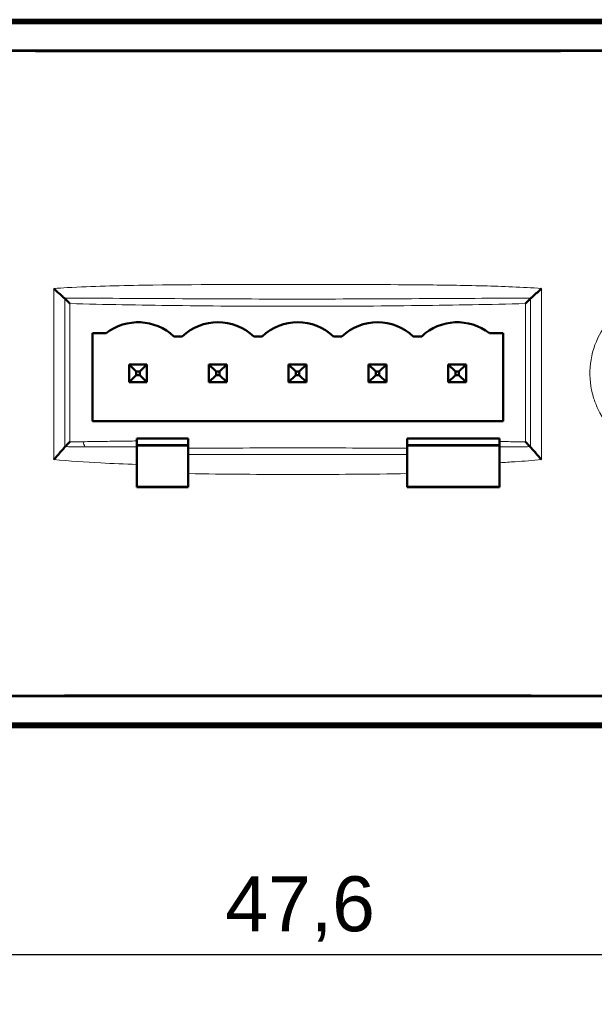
# Model space of a CAD drawing. Header units: millimetres. Extents: x 0 to 420, y 0 to 297.
# Tile 4 of 13: x 109 to 146, y 89 to 152. Entities that reach past the tile are written whole.
import ezdxf

# ---------------------------------------------------------------- set-up
doc = ezdxf.new("R2010")
doc.units = ezdxf.units.MM
for name, color, linetype, lineweight in [('Arêtes tangentes visibles(celduc)', 7, 'Continuous', 18), ('Arêtes visibles(celduc)', 7, 'Continuous', 50), ('Cotes(celduc)', 7, 'Continuous', 25)]:
    doc.layers.add(name, color=color, linetype=linetype, lineweight=lineweight)
doc.styles.add('Courant-CELDUC', font='arial.ttf')
doc.dimstyles.new('Celduc', dxfattribs={"dimtxt": 3.5, "dimasz": 2.5, "dimexe": 3.175, "dimexo": 0, "dimgap": 0.762, "dimtad": 1, "dimrnd": 1e-08, "dimtxsty": 'Courant-CELDUC', "dimcen": 0.09, "dimdle": 10, "dimclrd": 7, "dimclre": 7, "dimclrt": 7, "dimazin": 2, "dimtfac": 0.714286, "dimtdec": 3, "dimtmove": 0, "dimatfit": 3, "dimfxl": 1, "dimtolj": 1, "dimlwd": 25, "dimlwe": 25, "dimarcsym": 0})

# ---------------------------------------------------------------- blocks, each defined once
blk = doc.blocks.new('*D4')
at = {"layer": 'Cotes(celduc)', "color": 7, "linetype": 'Continuous', "lineweight": 25, "transparency": 16777216}
for p, q in [((102.867, 124.65), (102.867, 89.358)), ((150.467, 124.65), (150.467, 89.358)), ((105.367, 92.533), (147.967, 92.533))]:
    blk.add_line(p, q, dxfattribs=at)
at = {"layer": 'Cotes(celduc)', "color": 7, "linetype": 'Continuous', "transparency": 16777216}
for points in [[(105.367, 92.95), (105.367, 92.116), (102.867, 92.533)], [(147.967, 92.95), (147.967, 92.116), (150.467, 92.533)]]:
    blk.add_solid(points, dxfattribs=at)
at = {"layer": 'Defpoints', "color": 0, "linetype": 'Continuous', "transparency": 16777216}
for p in [(102.867, 124.65), (150.467, 124.65), (150.467, 92.533)]:
    blk.add_point(p, dxfattribs=at)
at = {"layer": 'Cotes(celduc)', "color": 7, "linetype": 'Continuous', "lineweight": 25, "transparency": 16777216, "insert": (122.052, 97.502), "char_height": 3.5, "attachment_point": 1, "style": 'Courant-CELDUC'}
blk.add_mtext('\\A1;47,6', dxfattribs=at)

msp = doc.modelspace()

# ---------------------------------------------------------------- linework, layer by layer
at = {"layer": 'Arêtes tangentes visibles(celduc)'}
for p, q in [((111.13, 134.898), (111.13, 124.013)), ((142.174, 124.01), (142.174, 134.9)), ((111.834, 134.255), (111.834, 124.815)), ((141.468, 124.814), (141.468, 134.256)), ((112.147, 125.136), (112.147, 133.934)), ((141.153, 133.934), (141.153, 125.136)), ((123.813, 107.177), (123.813, 107.185)), ((123.832, 107.135), (123.832, 107.143)), ((123.842, 107.162), (123.842, 107.17)), ((125.001, 107.177), (125.001, 107.185)), ((128.258, 107.162), (128.258, 107.17)), ((129.388, 107.162), (129.388, 107.17)), ((138.812, 107.114), (138.812, 107.118)), ((140.272, 107.201), (140.272, 107.202)), ((140.688, 107.158), (140.688, 107.189)), ((140.698, 107.203), (140.698, 107.206)), ((140.987, 107.155), (140.987, 107.159)), ((143.31, 107.203), (143.31, 107.206)), ((143.736, 107.201), (143.736, 107.202)), ((117.732, 107.113), (117.732, 107.117)), ((117.874, 107.094), (117.874, 107.098)), ((118.784, 107.096), (118.784, 107.116)), ((130.968, 107.113), (130.968, 107.117)), ((138.348, 107.112), (138.348, 107.118)), ((138.711, 107.093), (138.711, 107.098)), ((139.211, 107.094), (139.211, 107.099)), ((139.224, 107.112), (139.224, 107.117))]:
    msp.add_line(p, q, dxfattribs=at)
for points, knots in [([(142.174, 134.9), (140.943, 134.986), (139.709, 135.032), (137.163, 135.1), (135.85, 135.118), (131.909, 135.154), (129.278, 135.153), (126.651, 135.153), (123.403, 135.153), (120.071, 135.158), (115.19, 135.08), (113.585, 135.04), (111.702, 134.936), (111.416, 134.918), (111.13, 134.898)], [-1.545854, -1.545854, -1.545854, -1.545854, -1.176385, -1.176385, -0.784257, -0.784257, 0, 0, 0, 0.969486, 0.969486, 1.454229, 1.454229, 1.54116, 1.54116, 1.54116, 1.54116]), ([(155.565, 129.5), (155.565, 130.276), (155.386, 131.053), (155.05, 131.751), (154.714, 132.449), (154.22, 133.067), (153.617, 133.548), (153.015, 134.028), (152.304, 134.371), (151.555, 134.542), (150.806, 134.714), (150.018, 134.713), (149.267, 134.545), (148.892, 134.46), (148.526, 134.333), (148.178, 134.166), (147.136, 133.665), (146.266, 132.798), (145.761, 131.752), (145.201, 130.589), (145.092, 129.204), (145.477, 127.969), (145.515, 127.846), (145.559, 127.724), (145.606, 127.603), (145.653, 127.483), (145.704, 127.364), (145.76, 127.247), (146.428, 125.847), (147.77, 124.792), (149.267, 124.453), (150.764, 124.114), (152.415, 124.491), (153.62, 125.449), (154.223, 125.927), (154.715, 126.551), (155.05, 127.25), (155.386, 127.949), (155.565, 128.724), (155.565, 129.5)], [0, 0, 0, 0, 0.071405, 0.071405, 0.071405, 0.142834, 0.142834, 0.142834, 0.214263, 0.214263, 0.214263, 0.285691, 0.285691, 0.285691, 0.321405, 0.321405, 0.321405, 0.428548, 0.428548, 0.428548, 0.547596, 0.547596, 0.547596, 0.559501, 0.559501, 0.559501, 0.571405, 0.571405, 0.571405, 0.714263, 0.714263, 0.714263, 0.85712, 0.85712, 0.85712, 0.928548, 0.928548, 0.928548, 1, 1, 1, 1]), ([(141.488, 134.275), (139.119, 134.282), (136.75, 134.266), (131.803, 134.239), (129.225, 134.227), (126.647, 134.227), (124.045, 134.227), (121.443, 134.239), (116.498, 134.266), (114.156, 134.282), (111.814, 134.275)], [0.062545, 0.062545, 0.062545, 0.062545, 0.773624, 0.773624, 1.54758, 1.54758, 1.54758, 2.328873, 2.328873, 3.031882, 3.031882, 3.031882, 3.031882]), ([(112.147, 133.934), (114.376, 133.881), (116.605, 133.843), (121.438, 133.782), (124.043, 133.764), (126.647, 133.764), (129.227, 133.764), (131.807, 133.782), (136.642, 133.842), (138.898, 133.88), (141.153, 133.934)], [-2.997693, -2.997693, -2.997693, -2.997693, -2.328873, -2.328873, -1.54758, -1.54758, -1.54758, -0.773624, -0.773624, -0.096822, -0.096822, -0.096822, -0.096822]), ([(111.854, 124.837), (112.125, 124.835), (112.396, 124.833), (112.814, 124.832), (112.961, 124.831), (113.108, 124.83)], [0.0625477, 0.0625477, 0.0625477, 0.0625477, 0.1438265, 0.1438265, 0.1880489, 0.1880489, 0.1880489, 0.1880489]), ([(112.99, 125.15), (112.88, 125.149), (112.771, 125.147), (112.49, 125.142), (112.318, 125.139), (112.147, 125.136)], [-0.17671699, -0.17671699, -0.17671699, -0.17671699, -0.14382654, -0.14382654, -0.09244727, -0.09244727, -0.09244727, -0.09244727]), ([(116.41, 125.199), (116.035, 125.194), (115.661, 125.19), (114.891, 125.18), (114.495, 125.174), (114.099, 125.168), (113.729, 125.163), (113.36, 125.157), (112.99, 125.15)], [-0.5187375, -0.5187375, -0.5187375, -0.5187375, -0.4064645, -0.4064645, -0.2876531, -0.2876531, -0.2876531, -0.176717, -0.176717, -0.176717, -0.176717]), ([(113.108, 124.83), (113.091, 124.875), (113.072, 124.926), (113.032, 125.035), (113.011, 125.093), (112.99, 125.15)], [-0.0368486, -0.0368486, -0.0368486, -0.0368486, -0.01843242, -0.01843242, 0, 0, 0, 0]), ([(113.108, 124.83), (113.44, 124.829), (113.772, 124.828), (114.104, 124.828), (114.5, 124.827), (114.896, 124.826), (115.665, 124.826), (116.038, 124.826), (116.411, 124.826)], [0.1880489, 0.1880489, 0.1880489, 0.1880489, 0.2876531, 0.2876531, 0.2876531, 0.4064645, 0.4064645, 0.5184472, 0.5184472, 0.5184472, 0.5184472]), ([(133.62, 124.731), (132.461, 124.74), (131.302, 124.746), (128.981, 124.755), (127.818, 124.758), (126.655, 124.758), (125.493, 124.758), (124.33, 124.755), (122.009, 124.746), (120.85, 124.74), (119.692, 124.73)], [-1.394067, -1.394067, -1.394067, -1.394067, -1.046477, -1.046477, -0.697635, -0.697635, -0.697635, -0.348818, -0.348818, -0.001256, -0.001256, -0.001256, -0.001256]), ([(139.501, 124.828), (139.647, 124.829), (139.793, 124.829), (140.114, 124.83), (140.288, 124.831), (140.462, 124.831), (140.684, 124.832), (140.906, 124.833), (141.234, 124.835), (141.341, 124.836), (141.447, 124.836)], [0.0084262, 0.0084262, 0.0084262, 0.0084262, 0.0523219, 0.0523219, 0.1046438, 0.1046438, 0.1046438, 0.171237, 0.171237, 0.2031903, 0.2031903, 0.2031903, 0.2031903]), ([(141.153, 125.136), (141.147, 125.136), (141.14, 125.136), (140.912, 125.141), (140.69, 125.145), (140.468, 125.148), (140.293, 125.151), (140.119, 125.154), (139.797, 125.159), (139.649, 125.162), (139.502, 125.164)], [-0.1732093, -0.1732093, -0.1732093, -0.1732093, -0.171237, -0.171237, -0.1046438, -0.1046438, -0.1046438, -0.0523219, -0.0523219, -0.008023, -0.008023, -0.008023, -0.008023]), ([(119.69, 124.329), (120.85, 124.33), (122.009, 124.332), (124.331, 124.334), (125.493, 124.335), (126.655, 124.335), (127.818, 124.335), (128.98, 124.334), (131.302, 124.332), (132.462, 124.33), (133.621, 124.329)], [0.000766, 0.000766, 0.000766, 0.000766, 0.348818, 0.348818, 0.697635, 0.697635, 0.697635, 1.046477, 1.046477, 1.394557, 1.394557, 1.394557, 1.394557]), ([(111.13, 124.013), (112.123, 123.915), (113.121, 123.853), (114.119, 123.801), (114.883, 123.762), (115.648, 123.73), (116.415, 123.705)], [-0.2980796, -0.2980796, -0.2980796, -0.2980796, 0, 0, 0, 0.2282586, 0.2282586, 0.2282586, 0.2282586]), ([(139.497, 123.816), (139.832, 123.835), (140.166, 123.855), (140.5, 123.877), (141.055, 123.914), (141.615, 123.957), (142.174, 124.01)], [-0.0999009, -0.0999009, -0.0999009, -0.0999009, 0, 0, 0, 0.1660912, 0.1660912, 0.1660912, 0.1660912]), ([(119.685, 123.122), (122.007, 123.081), (124.333, 123.067), (126.656, 123.066), (128.976, 123.066), (131.304, 123.081), (133.627, 123.122)], [-0.691449, -0.691449, -0.691449, -0.691449, 0, 0, 0, 0.690907, 0.690907, 0.690907, 0.690907])]:
    msp.add_open_spline(points, degree=3, knots=knots, dxfattribs=at)
at = {"layer": 'Arêtes visibles(celduc)'}
for p, q in [((76.766, 152), (176.567, 152)), ((176.361, 151.911), (76.973, 151.911)), ((83.991, 151.771), (169.343, 151.771)), ((97.021, 150.034), (156.312, 150.034)), ((113.585, 126.465), (113.585, 132.05)), ((113.585, 132.05), (114.458, 132.05)), ((118.773, 131.85), (119.304, 131.85)), ((123.853, 131.85), (124.384, 131.85)), ((128.933, 131.85), (129.464, 131.85)), ((134.013, 131.85), (134.544, 131.85)), ((138.859, 132.05), (139.733, 132.05)), ((139.733, 132.05), (139.733, 126.465)), ((115.917, 130.07), (115.917, 128.93)), ((117.057, 130.07), (115.917, 130.07)), ((115.917, 130.07), (116.377, 129.609)), ((116.596, 129.609), (117.057, 130.07)), ((117.057, 128.93), (117.057, 130.07)), ((120.997, 130.07), (120.997, 128.93)), ((122.137, 130.07), (120.997, 130.07)), ((120.997, 130.07), (121.457, 129.609)), ((121.676, 129.609), (122.137, 130.07)), ((122.137, 128.93), (122.137, 130.07)), ((126.077, 130.07), (126.077, 128.93)), ((127.217, 130.07), (126.077, 130.07)), ((126.077, 130.07), (126.537, 129.609)), ((126.756, 129.609), (127.217, 130.07)), ((127.217, 128.93), (127.217, 130.07)), ((131.157, 130.07), (131.157, 128.93)), ((132.297, 130.07), (131.157, 130.07)), ((131.157, 130.07), (131.617, 129.609)), ((131.836, 129.609), (132.297, 130.07)), ((132.297, 128.93), (132.297, 130.07)), ((136.237, 130.07), (136.237, 128.93)), ((137.377, 130.07), (136.237, 130.07)), ((136.237, 130.07), (136.697, 129.609)), ((136.916, 129.609), (137.377, 130.07)), ((137.377, 128.93), (137.377, 130.07)), ((115.917, 128.93), (116.377, 129.391)), ((116.377, 129.391), (116.377, 129.609)), ((116.377, 129.609), (116.596, 129.609)), ((116.596, 129.391), (116.377, 129.391)), ((116.596, 129.609), (116.596, 129.391)), ((117.057, 128.93), (116.596, 129.391)), ((120.997, 128.93), (121.457, 129.391)), ((121.457, 129.391), (121.457, 129.609)), ((121.457, 129.609), (121.676, 129.609)), ((121.676, 129.391), (121.457, 129.391)), ((121.676, 129.609), (121.676, 129.391)), ((122.137, 128.93), (121.676, 129.391)), ((126.077, 128.93), (126.537, 129.391)), ((126.537, 129.391), (126.537, 129.609)), ((126.537, 129.609), (126.756, 129.609)), ((126.756, 129.391), (126.537, 129.391)), ((126.756, 129.609), (126.756, 129.391)), ((127.217, 128.93), (126.756, 129.391)), ((131.157, 128.93), (131.617, 129.391)), ((131.617, 129.391), (131.617, 129.609)), ((131.617, 129.609), (131.836, 129.609)), ((131.836, 129.391), (131.617, 129.391)), ((131.836, 129.609), (131.836, 129.391)), ((132.297, 128.93), (131.836, 129.391)), ((136.237, 128.93), (136.697, 129.391)), ((136.697, 129.391), (136.697, 129.609)), ((136.697, 129.609), (136.916, 129.609)), ((136.916, 129.391), (136.697, 129.391)), ((136.916, 129.609), (136.916, 129.391)), ((137.377, 128.93), (136.916, 129.391)), ((115.917, 128.93), (117.057, 128.93)), ((120.997, 128.93), (122.137, 128.93)), ((126.077, 128.93), (127.217, 128.93)), ((131.157, 128.93), (132.297, 128.93)), ((136.237, 128.93), (137.377, 128.93)), ((139.733, 126.465), (113.585, 126.465)), ((116.418, 124.922), (116.41, 125.361)), ((116.41, 125.199), (116.41, 125.361)), ((116.41, 125.361), (119.692, 125.361)), ((119.684, 124.922), (119.692, 125.361)), ((119.692, 125.361), (119.692, 124.73)), ((133.628, 124.922), (133.62, 125.361)), ((133.62, 124.731), (133.62, 125.361)), ((133.62, 125.361), (139.502, 125.361)), ((139.494, 124.922), (139.502, 125.361)), ((139.502, 125.361), (139.502, 125.164)), ((116.42, 124.9), (116.418, 124.922)), ((119.684, 124.922), (116.418, 124.922)), ((116.42, 124.9), (119.682, 124.9)), ((116.42, 122.272), (116.42, 124.9)), ((119.682, 124.9), (119.684, 124.922)), ((119.682, 124.9), (119.682, 122.272)), ((133.63, 124.9), (133.628, 124.922)), ((133.628, 124.922), (139.494, 124.922)), ((133.63, 124.9), (139.492, 124.9)), ((133.63, 122.272), (133.63, 124.9)), ((139.492, 124.9), (139.494, 124.922)), ((139.492, 124.9), (139.492, 122.272)), ((116.415, 122.267), (116.415, 123.705)), ((139.497, 123.816), (139.497, 122.266)), ((119.685, 123.122), (119.685, 122.268)), ((133.627, 122.268), (133.627, 123.122)), ((116.415, 122.267), (116.42, 122.272)), ((119.682, 122.272), (116.42, 122.272)), ((119.685, 122.268), (119.682, 122.272)), ((133.627, 122.268), (133.63, 122.272)), ((139.492, 122.272), (133.63, 122.272)), ((139.497, 122.266), (139.492, 122.272)), ((156.312, 108.966), (97.021, 108.966)), ((169.343, 107.229), (83.991, 107.229)), ((109.327, 107.173), (109.327, 107.193)), ((111.427, 107.202), (111.427, 107.193)), ((111.427, 107.153), (111.427, 107.145)), ((114.476, 107.177), (114.476, 107.194)), ((114.476, 107.169), (114.476, 107.177)), ((114.476, 107.177), (116.227, 107.177)), ((116.227, 107.169), (114.476, 107.169)), ((116.227, 107.177), (116.227, 107.169)), ((116.527, 107.202), (116.527, 107.193)), ((116.527, 107.153), (116.527, 107.145)), ((122.541, 107.212), (123.395, 107.212)), ((122.541, 107.189), (122.541, 107.212)), ((122.541, 107.147), (122.541, 107.158)), ((123.39, 107.158), (123.39, 107.17)), ((123.39, 107.158), (123.39, 107.147)), ((123.395, 107.212), (123.395, 107.189)), ((125.001, 107.177), (123.813, 107.177)), ((123.832, 107.17), (126.268, 107.17)), ((126.268, 107.135), (123.832, 107.135)), ((123.841, 107.185), (124.992, 107.185)), ((126.268, 107.162), (123.842, 107.162)), ((123.842, 107.143), (126.268, 107.143)), ((125.437, 107.212), (126.273, 107.212)), ((125.437, 107.189), (125.437, 107.212)), ((126.268, 107.17), (126.268, 107.162)), ((126.268, 107.143), (126.268, 107.135)), ((126.273, 107.212), (126.273, 107.189)), ((126.958, 107.212), (127.799, 107.212)), ((126.958, 107.177), (126.958, 107.212)), ((127.799, 107.177), (126.958, 107.177)), ((126.958, 107.135), (126.958, 107.158)), ((127.799, 107.135), (126.958, 107.135)), ((127.799, 107.199), (129.592, 107.212)), ((127.799, 107.212), (127.799, 107.199)), ((127.799, 107.19), (127.799, 107.199)), ((127.799, 107.19), (127.799, 107.177)), ((129.592, 107.177), (127.799, 107.19)), ((127.799, 107.143), (127.799, 107.17)), ((127.799, 107.143), (127.799, 107.135)), ((129.841, 107.143), (127.799, 107.143)), ((127.805, 107.158), (127.805, 107.17)), ((127.805, 107.158), (127.805, 107.151)), ((127.805, 107.151), (129.841, 107.151)), ((128.244, 107.17), (129.396, 107.17)), ((129.388, 107.162), (128.258, 107.162)), ((130.678, 107.212), (128.322, 107.195)), ((128.322, 107.195), (128.322, 107.203)), ((128.322, 107.195), (130.674, 107.177)), ((129.592, 107.212), (130.678, 107.212)), ((129.592, 107.177), (129.592, 107.185)), ((130.674, 107.177), (129.592, 107.177)), ((129.841, 107.158), (129.841, 107.17)), ((129.841, 107.151), (129.841, 107.158)), ((129.841, 107.143), (129.841, 107.151)), ((129.841, 107.135), (129.841, 107.143)), ((130.682, 107.135), (129.841, 107.135)), ((130.682, 107.158), (130.682, 107.135)), ((138.55, 107.21), (138.763, 107.212)), ((140.348, 107.193), (138.55, 107.21)), ((138.554, 107.149), (140.589, 107.168)), ((138.766, 107.147), (138.554, 107.149)), ((138.61, 107.143), (145.395, 107.143)), ((138.61, 107.134), (138.61, 107.143)), ((145.395, 107.134), (138.61, 107.134)), ((138.763, 107.212), (140.306, 107.198)), ((140.624, 107.165), (138.766, 107.147)), ((138.766, 107.147), (138.766, 107.151)), ((140.306, 107.198), (140.272, 107.201)), ((140.306, 107.198), (140.306, 107.203)), ((140.348, 107.204), (140.348, 107.193)), ((140.589, 107.168), (140.348, 107.193)), ((140.57, 107.202), (140.57, 107.206)), ((140.571, 107.202), (140.581, 107.2)), ((140.581, 107.2), (143.427, 107.2)), ((140.589, 107.168), (140.589, 107.2)), ((140.608, 107.198), (140.608, 107.2)), ((143.399, 107.198), (140.608, 107.198)), ((140.608, 107.198), (140.637, 107.195)), ((140.624, 107.196), (140.624, 107.165)), ((140.688, 107.158), (140.624, 107.165)), ((140.637, 107.195), (141.998, 107.182)), ((140.68, 107.19), (140.68, 107.194)), ((140.68, 107.19), (140.865, 107.171)), ((141.786, 107.18), (140.68, 107.19)), ((140.865, 107.171), (141.786, 107.18)), ((141.998, 107.178), (140.9, 107.167)), ((140.9, 107.167), (140.9, 107.171)), ((140.9, 107.167), (140.975, 107.159)), ((140.995, 107.155), (140.987, 107.155)), ((140.995, 107.155), (140.995, 107.159)), ((140.995, 107.154), (140.995, 107.155)), ((141.28, 107.154), (140.995, 107.154)), ((141.124, 107.158), (143.018, 107.158)), ((141.28, 107.155), (141.28, 107.158)), ((141.28, 107.155), (141.28, 107.154)), ((142.657, 107.155), (141.28, 107.155)), ((141.593, 107.186), (141.593, 107.189)), ((141.593, 107.189), (142.632, 107.189)), ((142.499, 107.186), (141.593, 107.186)), ((141.621, 107.208), (142.437, 107.208)), ((141.621, 107.207), (141.621, 107.208)), ((141.786, 107.18), (141.786, 107.184)), ((141.998, 107.182), (142.499, 107.186)), ((141.998, 107.182), (141.998, 107.178)), ((143.105, 107.167), (141.998, 107.178)), ((143.328, 107.19), (142.21, 107.18)), ((142.21, 107.18), (142.21, 107.184)), ((142.21, 107.18), (143.141, 107.171)), ((142.437, 107.208), (142.437, 107.207)), ((142.499, 107.186), (142.499, 107.189)), ((142.632, 107.188), (143.371, 107.195)), ((142.632, 107.189), (142.632, 107.188)), ((142.657, 107.155), (142.657, 107.158)), ((143.018, 107.158), (143.105, 107.167)), ((143.105, 107.171), (143.105, 107.167)), ((143.141, 107.171), (143.328, 107.19)), ((143.328, 107.194), (143.328, 107.19)), ((143.338, 107.194), (143.338, 107.16)), ((143.381, 107.164), (143.338, 107.16)), ((143.371, 107.195), (143.399, 107.198)), ((143.381, 107.164), (143.381, 107.196)), ((145.229, 107.147), (143.381, 107.164)), ((143.399, 107.198), (143.399, 107.2)), ((143.417, 107.2), (143.417, 107.168)), ((143.66, 107.193), (143.417, 107.168)), ((143.417, 107.168), (145.442, 107.149)), ((143.427, 107.2), (143.437, 107.202)), ((143.438, 107.202), (143.438, 107.206)), ((145.449, 107.21), (143.66, 107.193)), ((143.66, 107.193), (143.66, 107.204)), ((143.703, 107.198), (145.237, 107.212)), ((143.703, 107.203), (143.703, 107.198)), ((143.736, 107.201), (143.703, 107.198)), ((145.229, 107.147), (145.229, 107.151)), ((145.442, 107.149), (145.229, 107.147)), ((145.237, 107.212), (145.449, 107.21)), ((145.395, 107.143), (145.395, 107.134)), ((176.567, 107), (76.766, 107)), ((76.973, 107.089), (176.361, 107.089)), ((111.667, 107.117), (112.39, 107.117)), ((111.667, 107.094), (111.667, 107.117)), ((112.258, 107.094), (111.667, 107.094)), ((112.258, 107.11), (112.258, 107.117)), ((112.258, 107.11), (112.258, 107.094)), ((112.712, 107.099), (112.258, 107.11)), ((112.39, 107.117), (112.945, 107.106)), ((112.712, 107.099), (112.712, 107.111)), ((113.142, 107.099), (112.712, 107.099)), ((112.945, 107.106), (113.496, 107.117)), ((113.142, 107.099), (113.142, 107.11)), ((113.595, 107.11), (113.142, 107.099)), ((113.496, 107.117), (114.219, 107.117)), ((113.595, 107.11), (113.595, 107.117)), ((113.595, 107.094), (113.595, 107.11)), ((114.219, 107.094), (113.595, 107.094)), ((114.219, 107.117), (114.219, 107.094)), ((114.469, 107.094), (115.313, 107.117)), ((115.097, 107.094), (114.469, 107.094)), ((115.097, 107.094), (115.097, 107.111)), ((115.255, 107.099), (115.097, 107.094)), ((115.255, 107.099), (115.255, 107.116)), ((116.041, 107.099), (115.255, 107.099)), ((115.313, 107.117), (115.998, 107.117)), ((115.39, 107.103), (115.39, 107.117)), ((115.648, 107.111), (115.39, 107.103)), ((115.39, 107.103), (115.903, 107.103)), ((115.648, 107.111), (115.648, 107.117)), ((115.903, 107.103), (115.648, 107.111)), ((115.903, 107.103), (115.903, 107.117)), ((115.998, 107.117), (116.843, 107.094)), ((116.041, 107.099), (116.041, 107.116)), ((116.197, 107.094), (116.041, 107.099)), ((116.197, 107.094), (116.197, 107.112)), ((116.843, 107.094), (116.197, 107.094)), ((117.092, 107.117), (117.866, 107.117)), ((117.092, 107.094), (117.092, 107.117)), ((117.874, 107.094), (117.092, 107.094)), ((117.72, 107.113), (117.72, 107.117)), ((117.732, 107.113), (117.72, 107.113)), ((117.72, 107.113), (117.72, 107.098)), ((117.72, 107.098), (117.732, 107.098)), ((118.334, 107.112), (118.334, 107.117)), ((118.679, 107.106), (118.679, 107.116)), ((119.696, 107.117), (121.385, 107.117)), ((119.696, 107.094), (119.696, 107.117)), ((121.385, 107.094), (119.696, 107.094)), ((120.32, 107.113), (120.32, 107.117)), ((120.32, 107.113), (120.32, 107.109)), ((121.385, 107.113), (120.32, 107.113)), ((120.32, 107.104), (120.32, 107.109)), ((120.32, 107.109), (121.302, 107.109)), ((120.32, 107.104), (120.32, 107.098)), ((121.302, 107.104), (120.32, 107.104)), ((120.32, 107.098), (121.385, 107.098)), ((121.302, 107.109), (121.302, 107.104)), ((121.385, 107.117), (121.385, 107.113)), ((121.385, 107.098), (121.385, 107.094)), ((122.716, 107.117), (124.061, 107.117)), ((122.716, 107.113), (122.716, 107.117)), ((123.075, 107.113), (122.716, 107.113)), ((122.716, 107.098), (123.075, 107.098)), ((122.716, 107.094), (122.716, 107.098)), ((124.061, 107.094), (122.716, 107.094)), ((123.075, 107.113), (123.075, 107.117)), ((123.075, 107.098), (123.075, 107.113)), ((123.703, 107.113), (123.703, 107.117)), ((123.703, 107.113), (123.703, 107.098)), ((124.061, 107.113), (123.703, 107.113)), ((123.703, 107.098), (124.061, 107.098)), ((124.061, 107.117), (124.061, 107.113)), ((124.061, 107.098), (124.061, 107.094)), ((124.479, 107.117), (125.249, 107.117)), ((124.479, 107.094), (124.479, 107.117)), ((125.052, 107.094), (124.479, 107.094)), ((125.052, 107.11), (125.052, 107.117)), ((125.052, 107.11), (125.052, 107.094)), ((126.016, 107.094), (125.052, 107.11)), ((125.249, 107.117), (126.047, 107.104)), ((126.016, 107.094), (126.016, 107.104)), ((126.62, 107.094), (126.016, 107.094)), ((126.047, 107.117), (126.62, 107.117)), ((126.047, 107.104), (126.047, 107.117)), ((126.62, 107.117), (126.62, 107.094)), ((128.136, 107.117), (129.809, 107.117)), ((128.136, 107.094), (128.136, 107.117)), ((128.76, 107.094), (128.136, 107.094)), ((128.76, 107.113), (128.76, 107.117)), ((128.76, 107.113), (128.76, 107.109)), ((129.809, 107.113), (128.76, 107.113)), ((128.76, 107.104), (128.76, 107.109)), ((128.76, 107.109), (129.726, 107.109)), ((128.76, 107.104), (128.76, 107.094)), ((129.726, 107.104), (128.76, 107.104)), ((129.726, 107.109), (129.726, 107.104)), ((129.809, 107.117), (129.809, 107.113)), ((130.133, 107.117), (131.138, 107.117)), ((130.133, 107.094), (130.133, 107.117)), ((130.757, 107.094), (130.133, 107.094)), ((130.757, 107.113), (130.757, 107.117)), ((130.968, 107.113), (130.757, 107.113)), ((130.757, 107.113), (130.757, 107.107)), ((130.757, 107.107), (130.937, 107.107)), ((130.757, 107.102), (130.757, 107.107)), ((130.757, 107.102), (130.757, 107.094)), ((130.984, 107.102), (130.757, 107.102)), ((130.984, 107.102), (130.984, 107.107)), ((131.679, 107.094), (130.984, 107.102)), ((131.278, 107.113), (131.278, 107.117)), ((131.434, 107.11), (131.434, 107.117)), ((131.602, 107.104), (131.602, 107.117)), ((131.602, 107.104), (132.385, 107.094)), ((131.679, 107.094), (131.679, 107.103)), ((132.988, 107.094), (131.679, 107.094)), ((132.385, 107.094), (133.204, 107.117)), ((132.988, 107.094), (132.988, 107.111)), ((133.146, 107.099), (132.988, 107.094)), ((133.146, 107.099), (133.146, 107.116)), ((133.932, 107.099), (133.146, 107.099)), ((133.204, 107.117), (133.889, 107.117)), ((133.281, 107.103), (133.281, 107.117)), ((133.539, 107.111), (133.281, 107.103)), ((133.281, 107.103), (133.794, 107.103)), ((133.539, 107.111), (133.539, 107.117)), ((133.794, 107.103), (133.539, 107.111)), ((133.794, 107.103), (133.794, 107.117)), ((133.889, 107.117), (134.734, 107.094)), ((133.932, 107.099), (133.932, 107.116)), ((134.088, 107.094), (133.932, 107.099)), ((134.088, 107.094), (134.088, 107.112)), ((134.734, 107.094), (134.088, 107.094)), ((134.983, 107.117), (135.753, 107.117)), ((134.983, 107.094), (134.983, 107.117)), ((135.557, 107.094), (134.983, 107.094)), ((135.557, 107.11), (135.557, 107.117)), ((135.557, 107.11), (135.557, 107.094)), ((136.521, 107.094), (135.557, 107.11)), ((135.753, 107.117), (136.551, 107.104)), ((136.521, 107.094), (136.521, 107.104)), ((137.125, 107.094), (136.521, 107.094)), ((136.551, 107.117), (137.125, 107.117)), ((136.551, 107.104), (136.551, 107.117)), ((137.125, 107.117), (137.125, 107.094)), ((138.136, 107.106), (138.136, 107.117)), ((139.495, 107.11), (139.495, 107.116)), ((139.558, 107.11), (139.495, 107.11)), ((139.501, 107.101), (139.558, 107.101)), ((139.558, 107.116), (139.558, 107.11)), ((139.558, 107.101), (139.558, 107.095)), ((139.929, 107.117), (141.618, 107.117)), ((139.929, 107.094), (139.929, 107.117)), ((141.618, 107.094), (139.929, 107.094)), ((140.553, 107.113), (140.553, 107.117)), ((140.553, 107.113), (140.553, 107.109)), ((141.618, 107.113), (140.553, 107.113)), ((140.553, 107.104), (140.553, 107.109)), ((140.553, 107.109), (141.535, 107.109)), ((140.553, 107.104), (140.553, 107.098)), ((141.535, 107.104), (140.553, 107.104)), ((140.553, 107.098), (141.618, 107.098)), ((141.535, 107.109), (141.535, 107.104)), ((141.618, 107.117), (141.618, 107.113)), ((141.618, 107.098), (141.618, 107.094))]:
    msp.add_line(p, q, dxfattribs=at)
for centre, start, end in [((116.499, 129.426), 46.82288, 127.86956), ((121.579, 129.426), 46.82288, 133.17712), ((126.659, 129.426), 46.82288, 133.17712), ((131.739, 129.426), 46.82288, 133.17712), ((136.819, 129.426), 52.13044, 133.17712)]:
    msp.add_arc(centre, 3.324, start, end, dxfattribs=at)
for centre, major_axis, ratio, start_param, end_param in [((126.667, 153.487), (200, 0), 0.017458, 4.563614, 4.861164), ((126.667, 120.524), (-200, 0), 0.008727, 4.747306, 4.763667), ((126.667, 120.524), (-200, 0), 0.008727, 4.648193, 4.677582), ((126.667, 105.513), (-200, 0), 0.017458, 4.563614, 4.861164), ((111.427, 107.173), (-3, 0), 0.009485, 4.712389, 7.853982), ((111.427, 107.173), (-2.1, 0), 0.009485, 4.712389, 7.853982), ((116.527, 107.173), (-3, 0), 0.009485, 4.712389, 7.853982), ((116.527, 107.173), (-2.1, 0), 0.009485, 4.712389, 6.067225), ((116.527, 107.173), (-2.1, 0), 0.009485, 0.21596, 1.570796), ((123.813, 107.189), (-1.272, 0), 0.009485, 0, 1.570796), ((123.832, 107.158), (-1.291, 0), 0.009485, 4.712389, 6.283185), ((123.832, 107.147), (-1.291, 0), 0.009485, 0, 1.570796), ((123.842, 107.158), (-0.452, 0), 0.009485, 4.712389, 6.283185), ((123.842, 107.147), (-0.452, 0), 0.009485, 0, 1.570796), ((123.841, 107.189), (-0.445, 0), 0.009485, 0, 1.570796), ((124.992, 107.189), (0.445, 0), 0.009485, 4.712389, 6.283185), ((125.001, 107.189), (1.272, 0), 0.009485, 4.712389, 6.283185), ((128.244, 107.158), (-1.286, 0), 0.009485, 4.712389, 6.283185), ((128.258, 107.158), (-0.453, 0), 0.009485, 4.712389, 6.283185), ((129.388, 107.158), (0.453, 0), 0.009485, 0, 1.570796), ((129.396, 107.158), (1.286, 0), 0.009485, 0, 1.570796), ((140.72, 107.202), (-0.45, 0), 0.009485, 4.860517, 6.374038), ((140.72, 107.202), (-0.15, 0), 0.009485, 4.860517, 6.374038), ((142.004, 107.12), (9.15, 0), 0.009485, 1.612639, 1.718924), ((140.987, 107.158), (-0.3, 0), 0.009485, 0.090853, 1.570796), ((142.004, 107.12), (-8.85, 0), 0.009485, 4.564261, 4.860517), ((141.124, 107.16), (-0.15, 0), 0.009485, 0.090853, 1.570796), ((142.004, 107.12), (9.15, 0), 0.009485, 1.422669, 1.523421), ((142.997, 107.158), (0.423, 0), 0.009485, 3.776815, 6.917178), ((143.288, 107.202), (0.15, 0), 0.009485, 6.191852, 7.705854), ((143.288, 107.202), (0.45, 0), 0.009485, 6.191852, 7.705854)]:
    msp.add_ellipse(centre, major_axis=major_axis, ratio=ratio, start_param=start_param, end_param=end_param, dxfattribs=at)
for points, knots in [([(111.13, 134.898), (111.131, 134.897), (111.132, 134.896), (111.22, 134.814), (111.308, 134.733), (111.483, 134.572), (111.571, 134.492), (111.71, 134.367), (111.763, 134.319), (111.814, 134.275)], [-0.00053437, -0.00053437, -0.00053437, -0.00053437, 0, 0, 0.03562241, 0.03562241, 0.07202625, 0.07202625, 0.09543205, 0.09543205, 0.09543205, 0.09543205]), ([(142.174, 134.9), (142.172, 134.899), (142.171, 134.898), (142.082, 134.815), (141.994, 134.733), (141.818, 134.572), (141.729, 134.491), (141.591, 134.366), (141.538, 134.319), (141.488, 134.275)], [-0.11794247, -0.11794247, -0.11794247, -0.11794247, -0.11740878, -0.11740878, -0.08172722, -0.08172722, -0.04528362, -0.04528362, -0.02216414, -0.02216414, -0.02216414, -0.02216414]), ([(112.147, 133.934), (112.147, 133.935), (112.146, 133.936), (112.089, 133.994), (112.032, 134.052), (111.928, 134.159), (111.879, 134.209), (111.834, 134.255)], [-0.04647064, -0.04647064, -0.04647064, -0.04647064, -0.04622195, -0.04622195, -0.0221275, -0.0221275, 0, 0, 0, 0]), ([(141.468, 134.256), (141.423, 134.209), (141.373, 134.159), (141.268, 134.051), (141.212, 133.993), (141.154, 133.935), (141.154, 133.934), (141.153, 133.934)], [-0.04653157, -0.04653157, -0.04653157, -0.04653157, -0.02425824, -0.02425824, 0, 0, 0.00025028, 0.00025028, 0.00025028, 0.00025028]), ([(111.13, 124.013), (111.131, 124.015), (111.132, 124.016), (111.288, 124.193), (111.447, 124.371), (111.679, 124.634), (111.759, 124.727), (111.834, 124.815)], [-0.1306502, -0.1306502, -0.1306502, -0.1306502, -0.1300665, -0.1300665, -0.0601506, -0.0601506, -0.0212975, -0.0212975, -0.0212975, -0.0212975]), ([(111.854, 124.837), (111.897, 124.881), (111.944, 124.928), (112.041, 125.028), (112.094, 125.081), (112.146, 125.135), (112.147, 125.135), (112.147, 125.136)], [-0.04305885, -0.04305885, -0.04305885, -0.04305885, -0.02225451, -0.02225451, 0, 0, 0.00021368, 0.00021368, 0.00021368, 0.00021368]), ([(116.411, 124.826), (116.411, 124.869), (116.41, 124.922), (116.41, 125.014), (116.41, 125.05), (116.41, 125.123), (116.41, 125.161), (116.41, 125.199)], [0, 0, 0, 0, 0.01953008, 0.01953008, 0.03085522, 0.03085522, 0.04218148, 0.04218148, 0.04218148, 0.04218148]), ([(116.415, 123.705), (116.415, 123.831), (116.415, 123.956), (116.415, 124.268), (116.414, 124.447), (116.413, 124.604), (116.413, 124.622), (116.413, 124.639), (116.412, 124.717), (116.412, 124.774), (116.411, 124.826)], [-0.0001055, -0.0001055, -0.0001055, -0.0001055, 0.0377465, 0.0377465, 0.0967096, 0.0967096, 0.0967096, 0.1033292, 0.1033292, 0.1268671, 0.1268671, 0.1268671, 0.1268671]), ([(133.621, 124.329), (133.621, 124.367), (133.621, 124.416), (133.62, 124.511), (133.62, 124.552), (133.62, 124.639), (133.62, 124.683), (133.62, 124.727)], [0, 0, 0, 0, 0.01953587, 0.01953587, 0.03317105, 0.03317105, 0.04647952, 0.04647952, 0.04647952, 0.04647952]), ([(139.5, 124.726), (139.499, 124.652), (139.499, 124.574), (139.498, 124.387), (139.498, 124.277), (139.497, 124.05), (139.497, 123.933), (139.497, 123.816)], [0.0315824, 0.0315824, 0.0315824, 0.0315824, 0.05930442, 0.05930442, 0.09428586, 0.09428586, 0.12935736, 0.12935736, 0.12935736, 0.12935736]), ([(139.502, 125.164), (139.502, 125.103), (139.502, 125.041), (139.501, 124.927), (139.501, 124.874), (139.501, 124.828)], [0, 0, 0, 0, 0.01846164, 0.01846164, 0.0369186, 0.0369186, 0.0369186, 0.0369186]), ([(141.447, 124.836), (141.404, 124.881), (141.358, 124.928), (141.259, 125.028), (141.207, 125.081), (141.154, 125.135), (141.154, 125.136), (141.153, 125.136)], [0, 0, 0, 0, 0.02079615, 0.02079615, 0.04307988, 0.04307988, 0.04329354, 0.04329354, 0.04329354, 0.04329354]), ([(141.468, 124.814), (141.542, 124.727), (141.622, 124.635), (141.854, 124.371), (142.014, 124.192), (142.171, 124.013), (142.172, 124.012), (142.174, 124.01)], [-0.1098112, -0.1098112, -0.1098112, -0.1098112, -0.0708914, -0.0708914, 0, 0, 0.0005898, 0.0005898, 0.0005898, 0.0005898]), ([(119.69, 124.329), (119.689, 124.26), (119.688, 124.181), (119.687, 123.958), (119.686, 123.805), (119.685, 123.474), (119.685, 123.299), (119.685, 123.122)], [0.0239605, 0.0239605, 0.0239605, 0.0239605, 0.0586818, 0.0586818, 0.1115551, 0.1115551, 0.164459, 0.164459, 0.164459, 0.164459]), ([(119.692, 124.607), (119.691, 124.585), (119.691, 124.562), (119.691, 124.499), (119.691, 124.459), (119.691, 124.387), (119.69, 124.356), (119.69, 124.329)], [0.0124951, 0.0124951, 0.0124951, 0.0124951, 0.01953208, 0.01953208, 0.03315792, 0.03315792, 0.0467828, 0.0467828, 0.0467828, 0.0467828]), ([(133.627, 123.122), (133.627, 123.317), (133.626, 123.511), (133.625, 123.855), (133.624, 124.005), (133.623, 124.207), (133.622, 124.271), (133.621, 124.329)], [0, 0, 0, 0, 0.0585825, 0.0585825, 0.1115835, 0.1115835, 0.1405774, 0.1405774, 0.1405774, 0.1405774])]:
    msp.add_open_spline(points, degree=3, knots=knots, dxfattribs=at)
for points, degree in [([(111.814, 134.275), (111.821, 134.268), (111.827, 134.262), (111.834, 134.255)], 3), ([(141.468, 134.256), (141.474, 134.262), (141.481, 134.269), (141.488, 134.275)], 3), ([(111.834, 124.815), (111.84, 124.822), (111.847, 124.83), (111.854, 124.837)], 3), ([(119.692, 124.73), (119.692, 124.689), (119.692, 124.647), (119.692, 124.607)], 3), ([(133.62, 124.727), (133.62, 124.728), (133.62, 124.73), (133.62, 124.731)], 3), ([(139.501, 124.828), (139.5, 124.795), (139.5, 124.761), (139.5, 124.726)], 3), ([(141.447, 124.836), (141.454, 124.829), (141.461, 124.822), (141.468, 124.814)], 3), ([(137.487, 107.106), (137.487, 107.111), (138.15, 107.118), (138.713, 107.118)], 2), ([(138.713, 107.118), (138.861, 107.118), (139.1, 107.118), (139.209, 107.117)], 2), ([(118.334, 107.112), (118.207, 107.113), (117.927, 107.113), (117.732, 107.113)], 2), ([(117.732, 107.098), (117.943, 107.098), (118.233, 107.098), (118.365, 107.099)], 2), ([(117.866, 107.117), (118.13, 107.117), (118.589, 107.117), (118.792, 107.116)], 2), ([(118.784, 107.096), (118.589, 107.094), (118.132, 107.094), (117.874, 107.094)], 2), ([(118.679, 107.106), (118.679, 107.108), (118.508, 107.111), (118.334, 107.112)], 2), ([(118.365, 107.099), (118.519, 107.1), (118.679, 107.103), (118.679, 107.106)], 2), ([(119.323, 107.106), (119.323, 107.102), (119.017, 107.097), (118.784, 107.096)], 2), ([(118.792, 107.116), (119.037, 107.114), (119.323, 107.109), (119.323, 107.106)], 2), ([(130.937, 107.107), (131.067, 107.107), (131.251, 107.107), (131.314, 107.108)], 2), ([(131.278, 107.113), (131.219, 107.113), (131.075, 107.113), (130.968, 107.113)], 2), ([(131.138, 107.117), (131.347, 107.117), (131.655, 107.117), (131.786, 107.116)], 2), ([(131.434, 107.11), (131.434, 107.111), (131.361, 107.112), (131.278, 107.113)], 2), ([(131.314, 107.108), (131.375, 107.108), (131.434, 107.109), (131.434, 107.11)], 2), ([(132.078, 107.111), (132.078, 107.108), (131.819, 107.105), (131.602, 107.104)], 2), ([(131.786, 107.116), (131.92, 107.115), (132.078, 107.113), (132.078, 107.111)], 2), ([(138.711, 107.093), (138.148, 107.093), (137.487, 107.1), (137.487, 107.106)], 2), ([(138.348, 107.112), (138.255, 107.111), (138.136, 107.108), (138.136, 107.106)], 2), ([(138.136, 107.106), (138.136, 107.103), (138.259, 107.1), (138.36, 107.099)], 2), ([(138.812, 107.114), (138.677, 107.114), (138.452, 107.113), (138.348, 107.112)], 2), ([(138.36, 107.099), (138.458, 107.099), (138.697, 107.098), (138.816, 107.098)], 2), ([(139.211, 107.094), (139.094, 107.094), (138.889, 107.093), (138.711, 107.093)], 2), ([(139.224, 107.112), (139.136, 107.113), (138.928, 107.114), (138.812, 107.114)], 2), ([(138.816, 107.098), (138.94, 107.098), (139.165, 107.099), (139.242, 107.099)], 2), ([(139.209, 107.117), (139.294, 107.117), (139.495, 107.116), (139.558, 107.116)], 2), ([(139.558, 107.095), (139.489, 107.095), (139.309, 107.094), (139.211, 107.094)], 2), ([(139.495, 107.11), (139.448, 107.111), (139.311, 107.112), (139.224, 107.112)], 2), ([(139.242, 107.099), (139.327, 107.1), (139.454, 107.101), (139.501, 107.101)], 2)]:
    msp.add_open_spline(points, degree=degree, dxfattribs=at)

# ---------------------------------------------------------------- dimensions: what is measured, and where the dimension line sits
at = {"layer": 'Cotes(celduc)', "color": 7, "linetype": 'Continuous', "lineweight": 25}
dim = msp.add_linear_dim(base=(150.467, 92.533), p1=(102.867, 124.65), p2=(150.467, 124.65), angle=180, dimstyle='Celduc', override={"dimgap": 0.762, "dimdec": 2, "dimtol": 0, "dimlim": 0, "dimtp": 0, "dimtm": 0, "dimtdec": 3, "dimtofl": 0, "dimatfit": 1}, dxfattribs=at)
dim.commit()
dim.dimension.update_dxf_attribs({"geometry": '*D4', "text_midpoint": (126.667, 92.533), "dimtype": 160})

doc.saveas('drawing.dxf')
